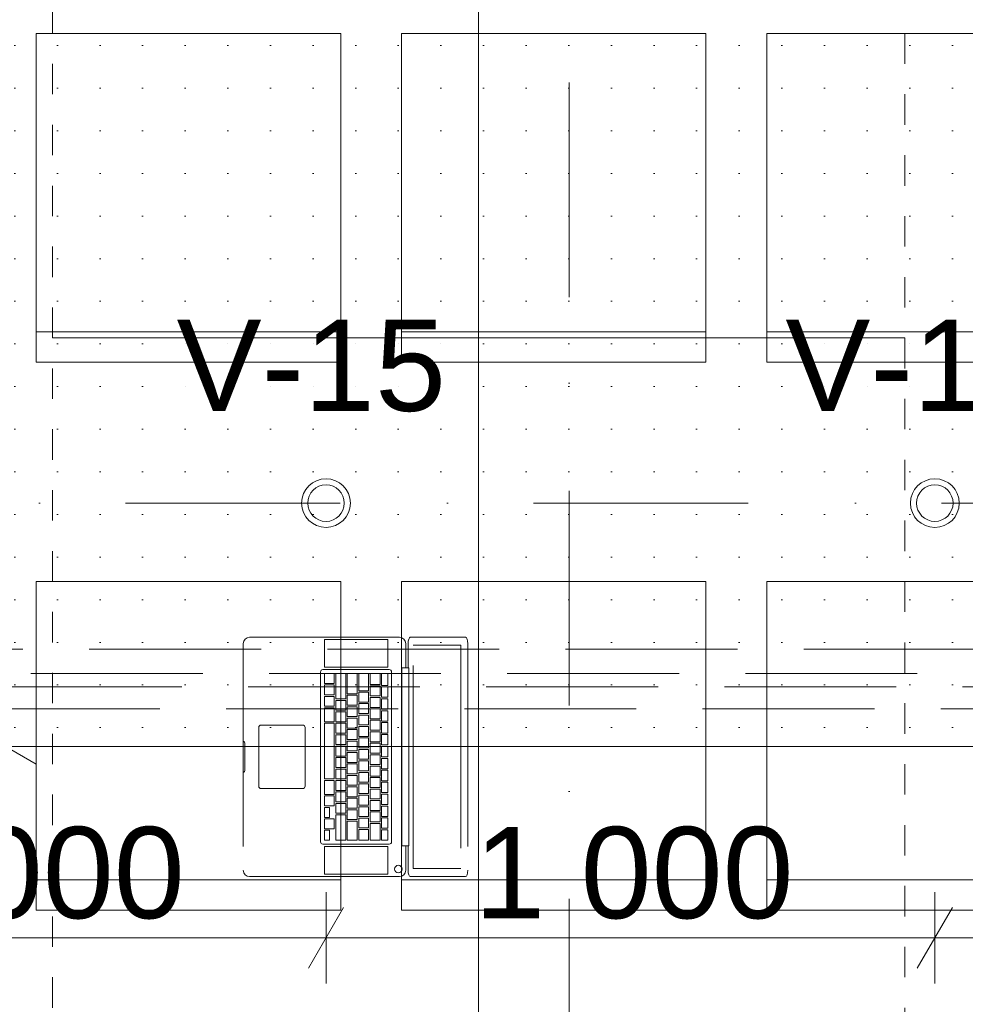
# Model space of a CAD drawing. Header units: millimetres. Extents: x -2532 to 181134, y -4151 to 53885.
# Tile 14 of 165: x 3489 to 5042, y 8423 to 10040. Entities that reach past the tile are written whole.
import ezdxf
from ezdxf.enums import TextEntityAlignment as Align

# ---------------------------------------------------------------- set-up
doc = ezdxf.new("R2010")
doc.units = ezdxf.units.MM
doc.header["$MEASUREMENT"] = 0
for name, pattern in [('Dashed väike', [100, 50, -50]), ('Dot & Dashed', [670.277762, 352.777767, -176.388884, 0, -141.111112]), ('Hidden Line', [391.222223, 282.222223, -109]), ('openingline', [533.333333, 333.333333, -200])]:
    doc.linetypes.add(name, pattern=pattern)
for name, color, linetype in [('AR - Mööbel', 7, 'Continuous'), ('AR - Teljed', 7, 'Continuous'), ('New_SA - ripplaed', 7, 'Continuous'), ('SA - mööbel', 7, 'Continuous'), ('SA - tähistused - valgustus', 7, 'Continuous'), ('SA - valgustid', 7, 'Continuous')]:
    doc.layers.add(name, color=color, linetype=linetype)
for name, color, linetype, lineweight in [('AR - Mööbel_Pen_No__4', 8, 'Continuous', 13), ('AR - Teljed_Pen_No__4', 8, 'Continuous', 13), ('New_SA - ripplaed_Pen_No__207', 5, 'Continuous', 9), ('SA - mööbel_Pen_No__255', 254, 'Continuous', 13), ('SA - tähistused - valgustus_Pen_No__105', 30, 'Continuous', 5), ('SA - valgustid_Pen_No__105', 30, 'Continuous', 5)]:
    doc.layers.add(name, color=color, linetype=linetype, lineweight=lineweight)
doc.styles.add('GENERATED_STYLE_1', font='txt')
doc.styles.add('GENERATED_STYLE_3', font='txt')
doc.dimstyles.new('GENERATED_STYLE__1', dxfattribs={"dimtxt": 150, "dimasz": 76, "dimexe": 0.18, "dimexo": 0.0625, "dimgap": 0.09, "dimtad": 1, "dimdec": 0, "dimzin": 0, "dimdsep": 46, "dimtxsty": 'GENERATED_STYLE_3', "dimblk": 'ARROWHEAD_2', "dimblk1": 'ARROWHEAD_2', "dimblk2": 'ARROWHEAD_2', "dimcen": 0.09, "dimse1": 1, "dimse2": 1, "dimclrd": 256, "dimclre": 256, "dimclrt": 256, "dimadec": 0, "dimazin": 0, "dimtfac": 1, "dimtdec": 4, "dimtmove": 0, "dimatfit": 3, "dimfxl": 0, "dimtolj": 1, "dimtzin": 0, "dimarcsym": 0})
doc.dimstyles.new('GENERATED_STYLE__2', dxfattribs={"dimtxt": 150, "dimasz": 76, "dimexe": 0.18, "dimexo": 0.0625, "dimgap": 0.09, "dimtad": 1, "dimtih": 1, "dimtoh": 1, "dimdec": 0, "dimzin": 0, "dimdsep": 46, "dimtxsty": 'GENERATED_STYLE_3', "dimblk": 'ARROWHEAD_2', "dimblk1": 'ARROWHEAD_2', "dimblk2": 'ARROWHEAD_2', "dimcen": 0.09, "dimse1": 1, "dimse2": 1, "dimclrd": 256, "dimclre": 256, "dimclrt": 256, "dimadec": 0, "dimazin": 0, "dimtfac": 1, "dimtdec": 4, "dimtmove": 0, "dimatfit": 3, "dimfxl": 0, "dimtolj": 1, "dimtzin": 0, "dimarcsym": 0})

# ---------------------------------------------------------------- blocks, each defined once
blk = doc.blocks.new('Slab_44_1', base_point=(2592.1, 12747.2))
at = {"layer": 'New_SA - ripplaed_Pen_No__207', "linetype": 'Continuous'}
h = blk.add_hatch(dxfattribs=at)
h.set_pattern_fill('Drawing_Title_Fill_0001', color=256, style=0, pattern_type=2)
h.set_pattern_definition([(0, (4460.74, 10697.32), (0, 70), [0, -70])])
h.paths.add_polyline_path([(2592.1, 12747.2), (2592.1, 8846.2), (6392.4, 8846.3), (6392.4, 12746.4)])
at = {"layer": 'New_SA - ripplaed_Pen_No__207', "linetype": 'Continuous', "flags": 128}
blk.add_lwpolyline([(2592.1, 12747.2), (2592.1, 8846.2), (6392.4, 8846.3), (6392.4, 12746.4)], close=True, dxfattribs=at)
blk = doc.blocks.new('Wall_235_1', base_point=(2711.8, 8966.1))
at = {"layer": 'New_SA - ripplaed_Pen_No__207', "linetype": 'Hidden Line', "flags": 128}
for points in [[(6232.6, 9006.1), (2751.8, 9006.1)], [(2724.8, 8966.1), (6259.6, 8966.1)]]:
    blk.add_lwpolyline(points, dxfattribs=at)
blk = doc.blocks.new('Standard grid marker_5')
at = {"layer": 'AR - Teljed_Pen_No__4', "linetype": 'Dot & Dashed'}
blk.add_line((1000, 0), (22784, 0), dxfattribs=at)
at = {"layer": 'AR - Teljed_Pen_No__4', "style": 'GENERATED_STYLE_1'}
blk.add_attdef('AC_MarkerText_1', text='', height=250, rotation=270, dxfattribs=at).set_placement((-300, 12.1), align=Align.MIDDLE_CENTER)
blk = doc.blocks.new('Chair 10 22')
at = {"layer": 'AR - Mööbel_Pen_No__4', "linetype": 'Continuous'}
for p, q in [((500, 0), (0, 0)), ((0, 0), (0, -540)), ((500, -540), (500, 0)), ((0, -50), (500, -50)), ((0, -540), (500, -540))]:
    blk.add_line(p, q, dxfattribs=at)
blk = doc.blocks.new('MacBook 22')
at = {"layer": 'SA - mööbel_Pen_No__255', "linetype": 'openingline'}
for p, q in [((0, 365.3), (0.8, 366.6)), ((0, 358.6), (0, 365.3)), ((0, 274.3), (0, 358.6)), ((0.8, 366.6), (3, 367.8)), ((3, 367.8), (6.3, 368.5)), ((6.3, 368.5), (10.2, 368.8)), ((10.2, 368.8), (382.8, 368.8)), ((13.3, 357.5), (379.6, 357.5)), ((13.3, 279.3), (13.3, 357.5)), ((379.6, 357.5), (379.6, 279.3)), ((382.8, 368.8), (386.7, 368.5)), ((386.7, 368.5), (390, 367.8)), ((390, 367.8), (392.2, 366.6)), ((392.2, 366.6), (392.9, 365.3)), ((392.9, 365.3), (392.9, 358.6)), ((392.9, 358.6), (392.9, 274.3)), ((379.6, 279.3), (13.3, 279.3)), ((0.8, 272.9), (0, 274.3)), ((0.8, 260.7), (0, 256.8)), ((3, 271.8), (0.8, 272.9)), ((3, 264), (0.8, 260.7)), ((6.3, 271.1), (3, 271.8)), ((6.3, 266.2), (3, 264)), ((10.2, 270.8), (6.3, 271.1)), ((10.2, 267), (6.3, 266.2)), ((50.4, 270.8), (10.2, 270.8)), ((50.4, 267), (10.2, 267)), ((50.4, 271.9), (342.5, 271.9)), ((50.4, 267), (50.4, 271.9)), ((50.4, 260.6), (50.4, 267)), ((342.5, 260.6), (50.4, 260.6)), ((342.5, 267), (342.5, 271.9)), ((382.8, 270.8), (342.5, 270.8)), ((382.8, 267), (342.5, 267)), ((342.5, 267), (342.5, 260.6)), ((376.4, 259.1), (375.1, 257.1)), ((378.4, 260.4), (376.4, 259.1)), ((380.7, 260.9), (378.4, 260.4)), ((383.1, 260.4), (380.7, 260.9)), ((386.7, 271.1), (382.8, 270.8)), ((386.7, 266.2), (382.8, 267)), ((385.1, 259.1), (383.1, 260.4)), ((386.4, 257.1), (385.1, 259.1)), ((390, 271.8), (386.7, 271.1)), ((390, 264), (386.7, 266.2)), ((392.2, 272.9), (390, 271.8)), ((392.2, 260.7), (390, 264)), ((392.9, 274.3), (392.2, 272.9)), ((392.9, 256.8), (392.2, 260.7)), ((0, 256.8), (0, 10.2)), ((54.3, 242.7), (53.5, 241.5)), ((55.6, 243.5), (54.3, 242.7)), ((57, 243.8), (55.6, 243.5)), ((335.9, 243.8), (57, 243.8)), ((337.4, 243.5), (335.9, 243.8)), ((338.6, 242.7), (337.4, 243.5)), ((339.4, 241.5), (338.6, 242.7)), ((375.1, 257.1), (374.6, 254.8)), ((374.6, 254.8), (375.1, 252.4)), ((375.1, 252.4), (376.4, 250.5)), ((376.4, 250.5), (378.4, 249.1)), ((378.4, 249.1), (380.7, 248.7)), ((380.7, 248.7), (383.1, 249.1)), ((383.1, 249.1), (385.1, 250.5)), ((385.1, 250.5), (386.4, 252.4)), ((386.8, 254.8), (386.4, 257.1)), ((386.4, 252.4), (386.8, 254.8)), ((392.9, 10.2), (392.9, 256.8)), ((49.4, 237.5), (3.8, 237.5)), ((3.8, 237.5), (3.8, 133.3)), ((49.4, 133.3), (49.4, 237.5)), ((53.5, 241.5), (53.2, 240)), ((53.2, 240), (53.2, 130.8)), ((59.6, 237.5), (59.6, 227.3)), ((79.1, 237.5), (59.6, 237.5)), ((59.6, 227.3), (79.1, 227.3)), ((79.1, 227.3), (79.1, 237.5)), ((98.7, 237.5), (81.7, 237.5)), ((81.7, 237.5), (81.7, 227.3)), ((81.7, 227.3), (98.7, 227.3)), ((98.7, 227.3), (98.7, 237.5)), ((101.2, 237.5), (101.2, 227.3)), ((118.2, 237.5), (101.2, 237.5)), ((101.2, 227.3), (118.2, 227.3)), ((118.2, 227.3), (118.2, 237.5)), ((137.8, 237.5), (120.8, 237.5)), ((120.8, 237.5), (120.8, 227.3)), ((120.8, 227.3), (137.8, 227.3)), ((137.8, 227.3), (137.8, 237.5)), ((140.3, 237.5), (140.3, 227.3)), ((157.4, 237.5), (140.3, 237.5)), ((140.3, 227.3), (157.4, 227.3)), ((157.4, 227.3), (157.4, 237.5)), ((159.9, 237.5), (159.9, 227.3)), ((176.9, 237.5), (159.9, 237.5)), ((159.9, 227.3), (176.9, 227.3)), ((176.9, 227.3), (176.9, 237.5)), ((179.5, 237.5), (179.5, 227.3)), ((196.5, 237.5), (179.5, 237.5)), ((179.5, 227.3), (196.5, 227.3)), ((196.5, 227.3), (196.5, 237.5)), ((216, 237.5), (199, 237.5)), ((199, 237.5), (199, 227.3)), ((199, 227.3), (216, 227.3)), ((216, 227.3), (216, 237.5)), ((218.6, 237.5), (218.6, 227.3)), ((235.6, 237.5), (218.6, 237.5)), ((218.6, 227.3), (235.6, 227.3)), ((235.6, 227.3), (235.6, 237.5)), ((255.1, 237.5), (238.1, 237.5)), ((238.1, 237.5), (238.1, 227.3)), ((238.1, 227.3), (255.1, 227.3)), ((255.1, 227.3), (255.1, 237.5)), ((274.7, 237.5), (257.7, 237.5)), ((257.7, 237.5), (257.7, 227.3)), ((257.7, 227.3), (274.7, 227.3)), ((274.7, 227.3), (274.7, 237.5)), ((277.2, 237.5), (277.2, 227.3)), ((294.3, 237.5), (277.2, 237.5)), ((277.2, 227.3), (294.3, 227.3)), ((294.3, 227.3), (294.3, 237.5)), ((296.8, 237.5), (296.8, 227.3)), ((313.8, 237.5), (296.8, 237.5)), ((296.8, 227.3), (313.8, 227.3)), ((313.8, 227.3), (313.8, 237.5)), ((316.4, 237.5), (316.4, 227.3)), ((333.4, 237.5), (316.4, 237.5)), ((316.4, 227.3), (333.4, 227.3)), ((333.4, 227.3), (333.4, 237.5)), ((339.7, 240), (339.4, 241.5)), ((339.7, 130.8), (339.7, 240)), ((343.5, 133.3), (343.5, 237.5)), ((343.5, 237.5), (389.1, 237.5)), ((389.1, 237.5), (389.1, 133.3)), ((59.6, 224.8), (59.6, 208.5)), ((77.6, 224.8), (59.6, 224.8)), ((77.6, 208.5), (77.6, 224.8)), ((96.4, 224.8), (80.1, 224.8)), ((80.1, 224.8), (80.1, 208.5)), ((96.4, 208.5), (96.4, 224.8)), ((115.2, 224.8), (98.9, 224.8)), ((98.9, 224.8), (98.9, 208.5)), ((115.2, 208.5), (115.2, 224.8)), ((134, 224.8), (117.7, 224.8)), ((117.7, 224.8), (117.7, 208.5)), ((134, 208.5), (134, 224.8)), ((152.8, 224.8), (136.5, 224.8)), ((136.5, 224.8), (136.5, 208.5)), ((152.8, 208.5), (152.8, 224.8)), ((171.6, 224.8), (155.3, 224.8)), ((155.3, 224.8), (155.3, 208.5)), ((171.6, 208.5), (171.6, 224.8)), ((190.4, 224.8), (174.1, 224.8)), ((174.1, 224.8), (174.1, 208.5)), ((190.4, 208.5), (190.4, 224.8)), ((209.2, 224.8), (192.9, 224.8)), ((192.9, 224.8), (192.9, 208.5)), ((209.2, 208.5), (209.2, 224.8)), ((211.7, 224.8), (211.7, 208.5)), ((228, 224.8), (211.7, 224.8)), ((228, 208.5), (228, 224.8)), ((246.8, 224.8), (230.5, 224.8)), ((230.5, 224.8), (230.5, 208.5)), ((246.8, 208.5), (246.8, 224.8)), ((249.3, 224.8), (249.3, 208.5)), ((265.6, 224.8), (249.3, 224.8)), ((265.6, 208.5), (265.6, 224.8)), ((284.4, 224.8), (268.1, 224.8)), ((268.1, 224.8), (268.1, 208.5)), ((284.4, 208.5), (284.4, 224.8)), ((303.1, 224.8), (286.9, 224.8)), ((286.9, 224.8), (286.9, 208.5)), ((303.1, 208.5), (303.1, 224.8)), ((305.7, 224.8), (305.7, 208.5)), ((333.4, 224.8), (305.7, 224.8)), ((333.4, 208.5), (333.4, 224.8)), ((59.6, 208.5), (77.6, 208.5)), ((59.6, 206), (59.6, 189.7)), ((87.8, 206), (59.6, 206)), ((80.1, 208.5), (96.4, 208.5)), ((87.8, 189.7), (87.8, 206)), ((106.6, 206), (90.3, 206)), ((90.3, 206), (90.3, 189.7)), ((98.9, 208.5), (115.2, 208.5)), ((106.6, 189.7), (106.6, 206)), ((109.1, 206), (109.1, 189.7)), ((125.3, 206), (109.1, 206)), ((117.7, 208.5), (134, 208.5)), ((125.3, 189.7), (125.3, 206)), ((144.1, 206), (127.9, 206)), ((127.9, 206), (127.9, 189.7)), ((136.5, 208.5), (152.8, 208.5)), ((144.1, 189.7), (144.1, 206)), ((162.9, 206), (146.7, 206)), ((146.7, 206), (146.7, 189.7)), ((155.3, 208.5), (171.6, 208.5)), ((162.9, 189.7), (162.9, 206)), ((181.7, 206), (165.5, 206)), ((165.5, 206), (165.5, 189.7)), ((174.1, 208.5), (190.4, 208.5)), ((181.7, 189.7), (181.7, 206)), ((200.5, 206), (184.3, 206)), ((184.3, 206), (184.3, 189.7)), ((192.9, 208.5), (209.2, 208.5)), ((200.5, 189.7), (200.5, 206)), ((219.3, 206), (203.1, 206)), ((203.1, 206), (203.1, 189.7)), ((211.7, 208.5), (228, 208.5)), ((219.3, 189.7), (219.3, 206)), ((238.1, 206), (221.9, 206)), ((221.9, 206), (221.9, 189.7)), ((230.5, 208.5), (246.8, 208.5)), ((238.1, 189.7), (238.1, 206)), ((256.9, 206), (240.7, 206)), ((240.7, 206), (240.7, 189.7)), ((249.3, 208.5), (265.6, 208.5)), ((256.9, 189.7), (256.9, 206)), ((275.7, 206), (259.5, 206)), ((259.5, 206), (259.5, 189.7)), ((268.1, 208.5), (284.4, 208.5)), ((275.7, 189.7), (275.7, 206)), ((294.5, 206), (278.3, 206)), ((278.3, 206), (278.3, 189.7)), ((286.9, 208.5), (303.1, 208.5)), ((294.5, 189.7), (294.5, 206)), ((297.1, 206), (297.1, 189.7)), ((313.3, 206), (297.1, 206)), ((305.7, 208.5), (333.4, 208.5)), ((313.3, 189.7), (313.3, 206)), ((315.8, 206), (315.8, 189.7)), ((333.4, 206), (315.8, 206)), ((333.4, 189.7), (333.4, 206)), ((59.6, 189.7), (87.8, 189.7)), ((59.6, 187.2), (59.6, 170.9)), ((92.8, 187.2), (59.6, 187.2)), ((90.3, 189.7), (106.6, 189.7)), ((92.8, 170.9), (92.8, 187.2)), ((95.4, 187.2), (95.4, 170.9)), ((111.6, 187.2), (95.4, 187.2)), ((109.1, 189.7), (125.3, 189.7)), ((111.6, 170.9), (111.6, 187.2)), ((130.4, 187.2), (114.2, 187.2)), ((114.2, 187.2), (114.2, 170.9)), ((127.9, 189.7), (144.1, 189.7)), ((130.4, 170.9), (130.4, 187.2)), ((149.2, 187.2), (133, 187.2)), ((133, 187.2), (133, 170.9)), ((146.7, 189.7), (162.9, 189.7)), ((149.2, 170.9), (149.2, 187.2)), ((168, 187.2), (151.8, 187.2)), ((151.8, 187.2), (151.8, 170.9)), ((165.5, 189.7), (181.7, 189.7)), ((168, 170.9), (168, 187.2)), ((170.6, 187.2), (170.6, 170.9)), ((186.8, 187.2), (170.6, 187.2)), ((184.3, 189.7), (200.5, 189.7)), ((186.8, 170.9), (186.8, 187.2)), ((205.6, 187.2), (189.4, 187.2)), ((189.4, 187.2), (189.4, 170.9)), ((203.1, 189.7), (219.3, 189.7)), ((205.6, 170.9), (205.6, 187.2)), ((224.4, 187.2), (208.2, 187.2)), ((208.2, 187.2), (208.2, 170.9)), ((221.9, 189.7), (238.1, 189.7)), ((224.4, 170.9), (224.4, 187.2)), ((243.2, 187.2), (226.9, 187.2)), ((226.9, 187.2), (226.9, 170.9)), ((240.7, 189.7), (256.9, 189.7)), ((243.2, 170.9), (243.2, 187.2)), ((262, 187.2), (245.7, 187.2)), ((245.7, 187.2), (245.7, 170.9)), ((259.5, 189.7), (275.7, 189.7)), ((262, 170.9), (262, 187.2)), ((280.8, 187.2), (264.5, 187.2)), ((264.5, 187.2), (264.5, 170.9)), ((278.3, 189.7), (294.5, 189.7)), ((280.8, 170.9), (280.8, 187.2)), ((299.6, 187.2), (283.3, 187.2)), ((283.3, 187.2), (283.3, 170.9)), ((297.1, 189.7), (313.3, 189.7)), ((299.6, 170.9), (299.6, 187.2)), ((302.1, 187.2), (302.1, 170.9)), ((333.4, 187.2), (302.1, 187.2)), ((315.8, 189.7), (333.4, 189.7)), ((333.4, 170.9), (333.4, 187.2)), ((59.6, 170.9), (92.8, 170.9)), ((59.6, 168.4), (59.6, 152.1)), ((101.2, 168.4), (59.6, 168.4)), ((95.4, 170.9), (111.6, 170.9)), ((101.2, 152.1), (101.2, 168.4)), ((120, 168.4), (103.8, 168.4)), ((103.8, 168.4), (103.8, 152.1)), ((114.2, 170.9), (130.4, 170.9)), ((120, 152.1), (120, 168.4)), ((138.8, 168.4), (122.6, 168.4)), ((122.6, 168.4), (122.6, 152.1)), ((133, 170.9), (149.2, 170.9)), ((138.8, 152.1), (138.8, 168.4)), ((141.4, 168.4), (141.4, 152.1)), ((157.6, 168.4), (141.4, 168.4)), ((151.8, 170.9), (168, 170.9)), ((157.6, 152.1), (157.6, 168.4)), ((176.4, 168.4), (160.1, 168.4)), ((160.1, 168.4), (160.1, 152.1)), ((170.6, 170.9), (186.8, 170.9)), ((176.4, 152.1), (176.4, 168.4)), ((195.2, 168.4), (178.9, 168.4)), ((178.9, 168.4), (178.9, 152.1)), ((189.4, 170.9), (205.6, 170.9)), ((195.2, 152.1), (195.2, 168.4)), ((214, 168.4), (197.7, 168.4)), ((197.7, 168.4), (197.7, 152.1)), ((208.2, 170.9), (224.4, 170.9)), ((214, 152.1), (214, 168.4)), ((232.8, 168.4), (216.5, 168.4)), ((216.5, 168.4), (216.5, 152.1)), ((226.9, 170.9), (243.2, 170.9)), ((232.8, 152.1), (232.8, 168.4)), ((235.3, 168.4), (235.3, 152.1)), ((251.6, 168.4), (235.3, 168.4)), ((245.7, 170.9), (262, 170.9)), ((251.6, 152.1), (251.6, 168.4)), ((270.4, 168.4), (254.1, 168.4)), ((254.1, 168.4), (254.1, 152.1)), ((264.5, 170.9), (280.8, 170.9)), ((270.4, 152.1), (270.4, 168.4)), ((289.2, 168.4), (272.9, 168.4)), ((272.9, 168.4), (272.9, 152.1)), ((283.3, 170.9), (299.6, 170.9)), ((289.2, 152.1), (289.2, 168.4)), ((291.7, 168.4), (291.7, 152.1)), ((333.4, 168.4), (291.7, 168.4)), ((302.1, 170.9), (333.4, 170.9)), ((333.4, 152.1), (333.4, 168.4)), ((59.6, 152.1), (101.2, 152.1)), ((75.8, 149.6), (59.6, 149.6)), ((59.6, 149.6), (59.6, 133.3)), ((75.8, 133.3), (75.8, 149.6)), ((94.6, 149.6), (78.4, 149.6)), ((78.4, 149.6), (78.4, 133.3)), ((94.6, 133.3), (94.6, 149.6)), ((113.4, 149.6), (97.2, 149.6)), ((97.2, 149.6), (97.2, 133.3)), ((103.8, 152.1), (120, 152.1)), ((113.4, 133.3), (113.4, 149.6)), ((116, 149.6), (116, 133.3)), ((138.8, 149.6), (116, 149.6)), ((122.6, 152.1), (138.8, 152.1)), ((138.8, 133.3), (138.8, 149.6)), ((141.4, 152.1), (157.6, 152.1)), ((232.8, 149.6), (141.4, 149.6)), ((141.4, 149.6), (141.4, 133.3)), ((160.1, 152.1), (176.4, 152.1)), ((178.9, 152.1), (195.2, 152.1)), ((197.7, 152.1), (214, 152.1)), ((216.5, 152.1), (232.8, 152.1)), ((232.8, 133.3), (232.8, 149.6)), ((235.3, 152.1), (251.6, 152.1)), ((258.2, 149.6), (235.3, 149.6)), ((235.3, 149.6), (235.3, 133.3)), ((254.1, 152.1), (270.4, 152.1)), ((258.2, 133.3), (258.2, 149.6)), ((277, 149.6), (260.7, 149.6)), ((260.7, 149.6), (260.7, 133.3)), ((272.9, 152.1), (289.2, 152.1)), ((277, 133.3), (277, 149.6)), ((291.7, 152.1), (333.4, 152.1)), ((298.3, 149.6), (298.3, 133.3)), ((314.6, 149.6), (298.3, 149.6)), ((314.6, 133.3), (314.6, 149.6)), ((3.8, 133.3), (49.4, 133.3)), ((53.2, 130.8), (53.5, 129.4)), ((59.6, 133.3), (75.8, 133.3)), ((78.4, 133.3), (94.6, 133.3)), ((97.2, 133.3), (113.4, 133.3)), ((116, 133.3), (138.8, 133.3)), ((141.4, 133.3), (232.8, 133.3)), ((235.3, 133.3), (258.2, 133.3)), ((260.7, 133.3), (277, 133.3)), ((295.8, 141.5), (279.5, 141.5)), ((279.5, 141.5), (279.5, 133.3)), ((279.5, 133.3), (295.8, 133.3)), ((295.8, 133.3), (295.8, 141.5)), ((298.3, 133.3), (314.6, 133.3)), ((333.4, 141.5), (317.1, 141.5)), ((317.1, 141.5), (317.1, 133.3)), ((317.1, 133.3), (333.4, 133.3)), ((333.4, 133.3), (333.4, 141.5)), ((339.4, 129.4), (339.7, 130.8)), ((389.1, 133.3), (343.5, 133.3)), ((53.5, 129.4), (54.3, 128.1)), ((54.3, 128.1), (55.6, 127.3)), ((55.6, 127.3), (57, 127)), ((57, 127), (335.9, 127)), ((335.9, 127), (337.4, 127.3)), ((337.4, 127.3), (338.6, 128.1)), ((338.6, 128.1), (339.4, 129.4)), ((144.7, 99.2), (144.4, 97.8)), ((144.4, 97.8), (144.4, 29.2)), ((145.5, 100.5), (144.7, 99.2)), ((146.8, 101.3), (145.5, 100.5)), ((148.2, 101.6), (146.8, 101.3)), ((244.7, 101.6), (148.2, 101.6)), ((246.2, 101.3), (244.7, 101.6)), ((247.4, 100.5), (246.2, 101.3)), ((248.2, 99.2), (247.4, 100.5)), ((248.5, 97.8), (248.2, 99.2)), ((248.5, 29.2), (248.5, 97.8)), ((144.4, 29.2), (144.7, 27.8)), ((144.7, 27.8), (145.5, 26.5)), ((145.5, 26.5), (146.8, 25.7)), ((146.8, 25.7), (148.2, 25.4)), ((148.2, 25.4), (244.7, 25.4)), ((244.7, 25.4), (246.2, 25.7)), ((246.2, 25.7), (247.4, 26.5)), ((247.4, 26.5), (248.2, 27.8)), ((248.2, 27.8), (248.5, 29.2)), ((0, 10.2), (0.8, 6.3)), ((0.8, 6.3), (3, 3)), ((3, 3), (6.3, 0.8)), ((6.3, 0.8), (10.2, 0)), ((10.2, 0), (382.8, 0)), ((171.3, 0.9), (171.1, 0)), ((171.8, 1.7), (171.3, 0.9)), ((172.6, 2.3), (171.8, 1.7)), ((173.6, 2.5), (172.6, 2.3)), ((219.3, 2.5), (173.6, 2.5)), ((220.3, 2.3), (219.3, 2.5)), ((221.1, 1.7), (220.3, 2.3)), ((221.7, 0.9), (221.1, 1.7)), ((221.9, 0), (221.7, 0.9)), ((382.8, 0), (386.7, 0.8)), ((386.7, 0.8), (390, 3)), ((390, 3), (392.2, 6.3)), ((392.2, 6.3), (392.9, 10.2))]:
    blk.add_line(p, q, dxfattribs=at)
blk = doc.blocks.new('Dining Table Rectangle 22')
at = {"layer": 'AR - Mööbel_Pen_No__4', "linetype": 'Dashed väike'}
for p, q in [((700, 350), (-700, 350)), ((-700, 350), (-700, -350)), ((700, -350), (700, 350)), ((-700, -350), (700, -350))]:
    blk.add_line(p, q, dxfattribs=at)
blk = doc.blocks.new('Halogen Recessed 22')
at = {"layer": 'SA - valgustid_Pen_No__105', "linetype": 'Continuous'}
for radius in [40, 30]:
    blk.add_circle((0, 0), radius, dxfattribs=at)
blk = doc.blocks.new('Beam_215_1', base_point=(2672.4, 8926.3))
at = {"layer": 'SA - valgustid_Pen_No__105', "linetype": 'Hidden Line'}
for p, q in [((2690.3, 8944.1), (6294.6, 8944.1)), ((2654.5, 8908.4), (6330.4, 8908.4))]:
    blk.add_line(p, q, dxfattribs=at)
blk = doc.blocks.new('*D2198')
at = {"layer": 'SA - tähistused - valgustus_Pen_No__105', "linetype": 'Continuous'}
for p, q in [((2592.2, 8457.1), (2592.1, 8607.1)), ((2992, 8457.1), (2992, 8607.1)), ((2621, 8582.1), (2563.3, 8482.1)), ((3020.9, 8582.1), (2963.2, 8482.1)), ((2543.2, 8532.1), (2592.1, 8532.1)), ((2592.1, 8532.1), (2992, 8532.1)), ((2992, 8532.1), (3992, 8532.1))]:
    blk.add_line(p, q, dxfattribs=at)
at = {"layer": 'SA - tähistused - valgustus_Pen_No__105', "insert": (2621.4, 8562.1), "char_height": 150, "attachment_point": 7, "rotation": 0.0015, "style": 'GENERATED_STYLE_3'}
blk.add_mtext('\\A1;{\\pql;\\fArial|b0|i0|c0|p34;400}', dxfattribs=at)
blk = doc.blocks.new('ARROWHEAD_2')
at = {"linetype": 'Continuous'}
for p, q in [((-0.378, -0.655), (0.378, 0.655)), ((0, 0), (-1, 0))]:
    blk.add_line(p, q, dxfattribs=at)
blk = doc.blocks.new('*D2199')
at = {"layer": 'SA - tähistused - valgustus_Pen_No__105', "linetype": 'Continuous'}
for p, q in [((3992, 8457.1), (3992, 8607.1)), ((3020.9, 8582.1), (2963.2, 8482.1)), ((4020.9, 8582.1), (3963.2, 8482.1)), ((2992, 8532.1), (3992, 8532.1)), ((3992, 8532.1), (4992, 8532.1))]:
    blk.add_line(p, q, dxfattribs=at)
at = {"layer": 'SA - tähistused - valgustus_Pen_No__105', "insert": (3235.6, 8562.1), "char_height": 150, "attachment_point": 7, "rotation": 0.0015, "style": 'GENERATED_STYLE_3'}
blk.add_mtext('\\A1;{\\pql;\\fArial|b0|i0|c0|p34;1\xa0000}', dxfattribs=at)
blk = doc.blocks.new('*D2200')
at = {"layer": 'SA - tähistused - valgustus_Pen_No__105', "linetype": 'Continuous'}
for p, q in [((4020.9, 8582.1), (3963.2, 8482.1)), ((5020.9, 8582.1), (4963.2, 8482.1)), ((3992, 8532.1), (4992, 8532.1))]:
    blk.add_line(p, q, dxfattribs=at)
at = {"layer": 'SA - tähistused - valgustus_Pen_No__105', "insert": (4235.6, 8562.1), "char_height": 150, "attachment_point": 7, "rotation": 0.0015, "style": 'GENERATED_STYLE_3'}
blk.add_mtext('\\A1;{\\pql;\\fArial|b0|i0|c0|p34;1\xa0000}', dxfattribs=at)
blk = doc.blocks.new('*D2201')
at = {"layer": 'SA - tähistused - valgustus_Pen_No__105', "linetype": 'Continuous'}
for p, q in [((4992, 8457.1), (4992, 8607.1)), ((5020.9, 8582.1), (4963.2, 8482.1)), ((6020.9, 8582.2), (5963.2, 8482.2)), ((3992, 8532.1), (4992, 8532.1)), ((4992, 8532.1), (5992, 8532.2))]:
    blk.add_line(p, q, dxfattribs=at)
at = {"layer": 'SA - tähistused - valgustus_Pen_No__105', "insert": (5235.6, 8562.1), "char_height": 150, "attachment_point": 7, "rotation": 0.0015, "style": 'GENERATED_STYLE_3'}
blk.add_mtext('\\A1;{\\pql;\\fArial|b0|i0|c0|p34;1\xa0000}', dxfattribs=at)
blk = doc.blocks.new('*D2202')
at = {"layer": 'SA - tähistused - valgustus_Pen_No__105', "linetype": 'Continuous'}
for p, q in [((5992, 8457.2), (5992, 8607.2)), ((6392.4, 8457.2), (6392.4, 8607.2)), ((6020.9, 8582.2), (5963.2, 8482.2)), ((6363.6, 8482.2), (6421.3, 8582.2)), ((4992, 8532.1), (5992, 8532.2)), ((5992, 8532.2), (6392.4, 8532.2)), ((6392.4, 8532.2), (6441.3, 8532.2))]:
    blk.add_line(p, q, dxfattribs=at)
at = {"layer": 'SA - tähistused - valgustus_Pen_No__105', "insert": (6021.5, 8562.2), "char_height": 150, "attachment_point": 7, "rotation": 0.0015, "style": 'GENERATED_STYLE_3'}
blk.add_mtext('\\A1;{\\pql;\\fArial|b0|i0|c0|p34;400}', dxfattribs=at)
blk = doc.blocks.new('*D2203')
at = {"layer": 'SA - tähistused - valgustus_Pen_No__105', "linetype": 'Continuous'}
for p, q in [((3416.1, 10974.7), (3516.1, 10917)), ((3541.1, 10945.8), (3391.1, 10945.8)), ((3466.1, 8846.2), (3466.1, 10945.8)), ((3416.1, 8875), (3516.1, 8817.3)), ((3541.1, 8846.2), (3391.1, 8846.2)), ((3466.1, 8797.3), (3466.1, 8846.2))]:
    blk.add_line(p, q, dxfattribs=at)
at = {"layer": 'SA - tähistused - valgustus_Pen_No__105', "char_height": 150, "attachment_point": 7, "rotation": 90, "style": 'GENERATED_STYLE_3'}
for s, insert in [('\\A1;{\\pql;\\fArial|b0|i0|c0|p34;200}', (3436.1, 10575.5)), ('\\A1;{\\pql;\\fArial|b0|i0|c0|p34;2\xa0100}', (3436.1, 9639.5))]:
    blk.add_mtext(s, dxfattribs=dict(at, insert=insert))
blk = doc.blocks.new('*D2206')
at = {"layer": 'SA - tähistused - valgustus_Pen_No__105', "linetype": 'Continuous'}
for p, q in [((2592.1, 11660.5), (2592.1, 11810.5)), ((4092.4, 11660.5), (4092.4, 11810.5)), ((2621, 11785.5), (2563.3, 11685.5)), ((4121.3, 11785.5), (4063.5, 11685.5)), ((2543.2, 11735.5), (2592.1, 11735.5)), ((2592.1, 11735.5), (4092.4, 11735.5))]:
    blk.add_line(p, q, dxfattribs=at)
at = {"layer": 'SA - tähistused - valgustus_Pen_No__105', "insert": (3085.8, 11765.5), "char_height": 150, "attachment_point": 7, "style": 'GENERATED_STYLE_3'}
blk.add_mtext('\\A1;{\\pql;\\fArial|b0|i0|c0|p34;1\xa0500}', dxfattribs=at)
blk = doc.blocks.new('Label_135_1', base_point=(3690.8, 10360))
at = {"layer": 'SA - tähistused - valgustus_Pen_No__105', "insert": (3028.4, 10661.4), "char_height": 150, "attachment_point": 1, "style": 'GENERATED_STYLE_3'}
blk.add_mtext('\\A1;{\\pql;\\pt0,105000;\\fArial|b0|i0|c0|p34;V-17.1 H2.8m\\fArial|b0|i0|c0|p34;\\A1{\\H.66x;\\S^  ;}\\fArial|b0|i0|c0|p34;\\fArial|b0|i0|c0|p34;\\A1{\\H.66x;\\S^  ;}\\fArial|b0|i0|c0|p34; \\fArial|b0|i0|c0|p34;\\fArial|b0|i0|c0|p34;\\fArial|b0|i0|c0|p34;\\fArial|b0|i0|c0|p34;\\fArial|b0|i0|c0|p34;\\fArial|b0|i0|c0|p34;\\fArial|b0|i0|c0|p34;\\fArial|b0|i0|c0|p34;\\fArial|b0|i0|c0|p34;\\fArial|b0|i0|c0|p34;\\fArial|b0|i0|c0|p34;\\fArial|b0|i0|c0|p34;\\fArial|b0|i0|c0|p34;\\fArial|b0|i0|c0|p34;\\fArial|b0|i0|c0|p34;\\fArial|b0|i0|c0|p34;\\fArial|b0|i0|c0|p34;\\fArial|b0|i0|c0|p34;\\fArial|b0|i0|c0|p34;\\fArial|b0|i0|c0|p34;\\fArial|b0|i0|c0|p34;\\fArial|b0|i0|c0|p34;\\fArial|b0|i0|c0|p34;\\fArial|b0|i0|c0|p34;\\fArial|b0|i0|c0|p34;\\fArial|b0|i0|c0|p34;\\fArial|b0|i0|c0|p34;\\fArial|b0|i0|c0|p34;\\fArial|b0|i0|c0|p34;\\fArial|b0|i0|c0|p34;\\fArial|b0|i0|c0|p34;\\fArial|b0|i0|c0|p34;\\fArial|b0|i0|c0|p34;\\fArial|b0|i0|c0|p34;\\fArial|b0|i0|c0|p34;\\fArial|b0|i0|c0|p34;\\fArial|b0|i0|c0|p34;\\fArial|b0|i0|c0|p34;\\fArial|b0|i0|c0|p34;\\fArial|b0|i0|c0|p34;\\fArial|b0|i0|c0|p34;\\fArial|b0|i0|c0|p34;\\fArial|b0|i0|c0|p34;}', dxfattribs=at)
blk = doc.blocks.new('Label_152_1', base_point=(4992, 9246))
at = {"layer": 'SA - tähistused - valgustus_Pen_No__105', "insert": (4746.5, 9547.4), "char_height": 150, "attachment_point": 1, "style": 'GENERATED_STYLE_3'}
blk.add_mtext('\\A1;{\\pql;\\pt0,105000;\\fArial|b0|i0|c0|p34;V-15\\fArial|b0|i0|c0|p34;\\A1{\\H.66x;\\S^  ;}\\fArial|b0|i0|c0|p34;\\fArial|b0|i0|c0|p34;\\A1{\\H.66x;\\S^  ;}\\fArial|b0|i0|c0|p34; \\fArial|b0|i0|c0|p34;\\fArial|b0|i0|c0|p34;\\fArial|b0|i0|c0|p34;\\fArial|b0|i0|c0|p34;\\fArial|b0|i0|c0|p34;\\fArial|b0|i0|c0|p34;\\fArial|b0|i0|c0|p34;\\fArial|b0|i0|c0|p34;\\fArial|b0|i0|c0|p34;\\fArial|b0|i0|c0|p34;\\fArial|b0|i0|c0|p34;\\fArial|b0|i0|c0|p34;\\fArial|b0|i0|c0|p34;\\fArial|b0|i0|c0|p34;\\fArial|b0|i0|c0|p34;\\fArial|b0|i0|c0|p34;\\fArial|b0|i0|c0|p34;\\fArial|b0|i0|c0|p34;\\fArial|b0|i0|c0|p34;\\fArial|b0|i0|c0|p34;\\fArial|b0|i0|c0|p34;\\fArial|b0|i0|c0|p34;\\fArial|b0|i0|c0|p34;\\fArial|b0|i0|c0|p34;\\fArial|b0|i0|c0|p34;\\fArial|b0|i0|c0|p34;\\fArial|b0|i0|c0|p34;\\fArial|b0|i0|c0|p34;\\fArial|b0|i0|c0|p34;\\fArial|b0|i0|c0|p34;\\fArial|b0|i0|c0|p34;\\fArial|b0|i0|c0|p34;\\fArial|b0|i0|c0|p34;\\fArial|b0|i0|c0|p34;\\fArial|b0|i0|c0|p34;\\fArial|b0|i0|c0|p34;\\fArial|b0|i0|c0|p34;\\fArial|b0|i0|c0|p34;\\fArial|b0|i0|c0|p34;\\fArial|b0|i0|c0|p34;\\fArial|b0|i0|c0|p34;\\fArial|b0|i0|c0|p34;\\fArial|b0|i0|c0|p34;}', dxfattribs=at)
blk = doc.blocks.new('Label_153_1', base_point=(3992, 9246))
at = {"layer": 'SA - tähistused - valgustus_Pen_No__105', "insert": (3746.5, 9547.4), "char_height": 150, "attachment_point": 1, "style": 'GENERATED_STYLE_3'}
blk.add_mtext('\\A1;{\\pql;\\pt0,105000;\\fArial|b0|i0|c0|p34;V-15\\fArial|b0|i0|c0|p34;\\A1{\\H.66x;\\S^  ;}\\fArial|b0|i0|c0|p34;\\fArial|b0|i0|c0|p34;\\A1{\\H.66x;\\S^  ;}\\fArial|b0|i0|c0|p34; \\fArial|b0|i0|c0|p34;\\fArial|b0|i0|c0|p34;\\fArial|b0|i0|c0|p34;\\fArial|b0|i0|c0|p34;\\fArial|b0|i0|c0|p34;\\fArial|b0|i0|c0|p34;\\fArial|b0|i0|c0|p34;\\fArial|b0|i0|c0|p34;\\fArial|b0|i0|c0|p34;\\fArial|b0|i0|c0|p34;\\fArial|b0|i0|c0|p34;\\fArial|b0|i0|c0|p34;\\fArial|b0|i0|c0|p34;\\fArial|b0|i0|c0|p34;\\fArial|b0|i0|c0|p34;\\fArial|b0|i0|c0|p34;\\fArial|b0|i0|c0|p34;\\fArial|b0|i0|c0|p34;\\fArial|b0|i0|c0|p34;\\fArial|b0|i0|c0|p34;\\fArial|b0|i0|c0|p34;\\fArial|b0|i0|c0|p34;\\fArial|b0|i0|c0|p34;\\fArial|b0|i0|c0|p34;\\fArial|b0|i0|c0|p34;\\fArial|b0|i0|c0|p34;\\fArial|b0|i0|c0|p34;\\fArial|b0|i0|c0|p34;\\fArial|b0|i0|c0|p34;\\fArial|b0|i0|c0|p34;\\fArial|b0|i0|c0|p34;\\fArial|b0|i0|c0|p34;\\fArial|b0|i0|c0|p34;\\fArial|b0|i0|c0|p34;\\fArial|b0|i0|c0|p34;\\fArial|b0|i0|c0|p34;\\fArial|b0|i0|c0|p34;\\fArial|b0|i0|c0|p34;\\fArial|b0|i0|c0|p34;\\fArial|b0|i0|c0|p34;\\fArial|b0|i0|c0|p34;\\fArial|b0|i0|c0|p34;\\fArial|b0|i0|c0|p34;}', dxfattribs=at)
blk = doc.blocks.new('Label_154_1', base_point=(3032, 9246))
at = {"layer": 'SA - tähistused - valgustus_Pen_No__105', "insert": (2786.5, 9547.4), "char_height": 150, "attachment_point": 1, "style": 'GENERATED_STYLE_3'}
blk.add_mtext('\\A1;{\\pql;\\pt0,105000;\\fArial|b0|i0|c0|p34;V-15\\fArial|b0|i0|c0|p34;\\A1{\\H.66x;\\S^  ;}\\fArial|b0|i0|c0|p34;\\fArial|b0|i0|c0|p34;\\A1{\\H.66x;\\S^  ;}\\fArial|b0|i0|c0|p34; \\fArial|b0|i0|c0|p34;\\fArial|b0|i0|c0|p34;\\fArial|b0|i0|c0|p34;\\fArial|b0|i0|c0|p34;\\fArial|b0|i0|c0|p34;\\fArial|b0|i0|c0|p34;\\fArial|b0|i0|c0|p34;\\fArial|b0|i0|c0|p34;\\fArial|b0|i0|c0|p34;\\fArial|b0|i0|c0|p34;\\fArial|b0|i0|c0|p34;\\fArial|b0|i0|c0|p34;\\fArial|b0|i0|c0|p34;\\fArial|b0|i0|c0|p34;\\fArial|b0|i0|c0|p34;\\fArial|b0|i0|c0|p34;\\fArial|b0|i0|c0|p34;\\fArial|b0|i0|c0|p34;\\fArial|b0|i0|c0|p34;\\fArial|b0|i0|c0|p34;\\fArial|b0|i0|c0|p34;\\fArial|b0|i0|c0|p34;\\fArial|b0|i0|c0|p34;\\fArial|b0|i0|c0|p34;\\fArial|b0|i0|c0|p34;\\fArial|b0|i0|c0|p34;\\fArial|b0|i0|c0|p34;\\fArial|b0|i0|c0|p34;\\fArial|b0|i0|c0|p34;\\fArial|b0|i0|c0|p34;\\fArial|b0|i0|c0|p34;\\fArial|b0|i0|c0|p34;\\fArial|b0|i0|c0|p34;\\fArial|b0|i0|c0|p34;\\fArial|b0|i0|c0|p34;\\fArial|b0|i0|c0|p34;\\fArial|b0|i0|c0|p34;\\fArial|b0|i0|c0|p34;\\fArial|b0|i0|c0|p34;\\fArial|b0|i0|c0|p34;\\fArial|b0|i0|c0|p34;\\fArial|b0|i0|c0|p34;\\fArial|b0|i0|c0|p34;}', dxfattribs=at)
blk = doc.blocks.new('Label_155_1', base_point=(2992, 10246))
at = {"layer": 'SA - tähistused - valgustus_Pen_No__105', "insert": (2746.5, 10547.4), "char_height": 150, "attachment_point": 1, "style": 'GENERATED_STYLE_3'}
blk.add_mtext('\\A1;{\\pql;\\pt0,105000;\\fArial|b0|i0|c0|p34;V-15\\fArial|b0|i0|c0|p34;\\A1{\\H.66x;\\S^  ;}\\fArial|b0|i0|c0|p34;\\fArial|b0|i0|c0|p34;\\A1{\\H.66x;\\S^  ;}\\fArial|b0|i0|c0|p34; \\fArial|b0|i0|c0|p34;\\fArial|b0|i0|c0|p34;\\fArial|b0|i0|c0|p34;\\fArial|b0|i0|c0|p34;\\fArial|b0|i0|c0|p34;\\fArial|b0|i0|c0|p34;\\fArial|b0|i0|c0|p34;\\fArial|b0|i0|c0|p34;\\fArial|b0|i0|c0|p34;\\fArial|b0|i0|c0|p34;\\fArial|b0|i0|c0|p34;\\fArial|b0|i0|c0|p34;\\fArial|b0|i0|c0|p34;\\fArial|b0|i0|c0|p34;\\fArial|b0|i0|c0|p34;\\fArial|b0|i0|c0|p34;\\fArial|b0|i0|c0|p34;\\fArial|b0|i0|c0|p34;\\fArial|b0|i0|c0|p34;\\fArial|b0|i0|c0|p34;\\fArial|b0|i0|c0|p34;\\fArial|b0|i0|c0|p34;\\fArial|b0|i0|c0|p34;\\fArial|b0|i0|c0|p34;\\fArial|b0|i0|c0|p34;\\fArial|b0|i0|c0|p34;\\fArial|b0|i0|c0|p34;\\fArial|b0|i0|c0|p34;\\fArial|b0|i0|c0|p34;\\fArial|b0|i0|c0|p34;\\fArial|b0|i0|c0|p34;\\fArial|b0|i0|c0|p34;\\fArial|b0|i0|c0|p34;\\fArial|b0|i0|c0|p34;\\fArial|b0|i0|c0|p34;\\fArial|b0|i0|c0|p34;\\fArial|b0|i0|c0|p34;\\fArial|b0|i0|c0|p34;\\fArial|b0|i0|c0|p34;\\fArial|b0|i0|c0|p34;\\fArial|b0|i0|c0|p34;\\fArial|b0|i0|c0|p34;\\fArial|b0|i0|c0|p34;}', dxfattribs=at)

msp = doc.modelspace()

# ---------------------------------------------------------------- linework, layer by layer
at = {"layer": 'SA - tähistused - valgustus_Pen_No__105', "linetype": 'Dot & Dashed'}
msp.add_lwpolyline([(2992, 9246), (5992, 9246), (5992, 12246), (2992, 12246)], close=True, dxfattribs=at)

# ---------------------------------------------------------------- block references
at = {"layer": 'AR - Mööbel', "linetype": 'Dashed väike', "xscale": -1, "zscale": 1000, "rotation": 90}
for p in [(3892.7, 10217.3), (4592.7, 10217.3), (3892.7, 8817.3), (4592.7, 8817.3)]:
    msp.add_blockref('Dining Table Rectangle 22', p, dxfattribs=at)
at = {"layer": 'AR - Mööbel', "linetype": 'Continuous', "zscale": 1000, "rotation": 180}
for p in [(4016.1, 9477.3), (4616.1, 9477.3), (5216.1, 9477.3), (4016.1, 8577.3), (4616.1, 8577.3), (5216.1, 8577.3)]:
    msp.add_blockref('Chair 10 22', p, dxfattribs=at)
at = {"layer": 'AR - Teljed', "linetype": 'Continuous', "zscale": 1000, "rotation": 90}
msp.add_blockref('Standard grid marker_5', (4391.5, -1471.7), dxfattribs=at)
at = {"layer": 'New_SA - ripplaed', "linetype": 'Continuous'}
msp.add_blockref('Slab_44_1', (2592.1, 12747.2), dxfattribs=at)
at = {"layer": 'New_SA - ripplaed'}
msp.add_blockref('Wall_235_1', (2711.8, 8966.1), dxfattribs=at)
at = {"layer": 'SA - mööbel', "linetype": 'openingline', "zscale": 1000, "rotation": 270}
msp.add_blockref('MacBook 22', (3856, 9025.8), dxfattribs=at)
at = {"layer": 'SA - tähistused - valgustus', "linetype": 'Continuous'}
for name, p in [('Label_135_1', (3690.8, 10360)), ('Label_155_1', (2992, 10246)), ('Label_154_1', (3032, 9246)), ('Label_153_1', (3992, 9246)), ('Label_152_1', (4992, 9246))]:
    msp.add_blockref(name, p, dxfattribs=at)
at = {"layer": 'SA - valgustid', "linetype": 'Continuous', "zscale": 1000}
for p in [(3992, 9246), (4992, 9246)]:
    msp.add_blockref('Halogen Recessed 22', p, dxfattribs=at)
at = {"layer": 'SA - valgustid'}
msp.add_blockref('Beam_215_1', (2672.4, 8926.3), dxfattribs=at)

# ---------------------------------------------------------------- dimensions: what is measured, and where the dimension line sits
at = {"layer": 'SA - tähistused - valgustus', "linetype": 'Continuous'}
dim = msp.add_linear_dim(base=(4092.4, 11735.5), p1=(2592.1, 8846.2), p2=(4092.4, 10342.3), dimstyle='GENERATED_STYLE__2', dxfattribs=at)
dim.commit()
dim.dimension.update_dxf_attribs({"geometry": '*D2206', "text_midpoint": (3349.8, 11840.5), "dimtype": 160})
for base, p1, p2, angle, dimstyle, picture, middle, turn in [((3466.1, 10945.8), (2592.1, 8846.2), (4620.2, 10945.8), 90, 'GENERATED_STYLE__1', '*D2203', (3361.1, 9903.5), 90), ((2992, 8532.1), (2592.1, 8846.2), (2992, 9246), 0.0015, 'GENERATED_STYLE__2', '*D2198', (2797.1, 8637.1), 0.0015), ((3992, 8532.1), (2992, 9246), (3992, 9246), 0.0015, 'GENERATED_STYLE__2', '*D2199', (3499.6, 8637.1), 0.0015), ((4992, 8532.1), (3992, 9246), (4992, 9246), 0.0015, 'GENERATED_STYLE__2', '*D2200', (4499.6, 8637.1), 0.0015), ((5992, 8532.2), (4992, 9246), (5992, 9246), 0.0015, 'GENERATED_STYLE__2', '*D2201', (5499.6, 8637.2), 0.0015), ((6392.4, 8532.2), (5992, 9246), (6392.4, 8846.3), 0.0015, 'GENERATED_STYLE__2', '*D2202', (6197.3, 8637.2), 0.0015)]:
    dim = msp.add_linear_dim(base=base, p1=p1, p2=p2, angle=angle, dimstyle=dimstyle, dxfattribs=at)
    dim.commit()
    dim.dimension.update_dxf_attribs({"geometry": picture, "text_midpoint": middle, "dimtype": 160, "text_rotation": turn})

doc.saveas('drawing.dxf')
